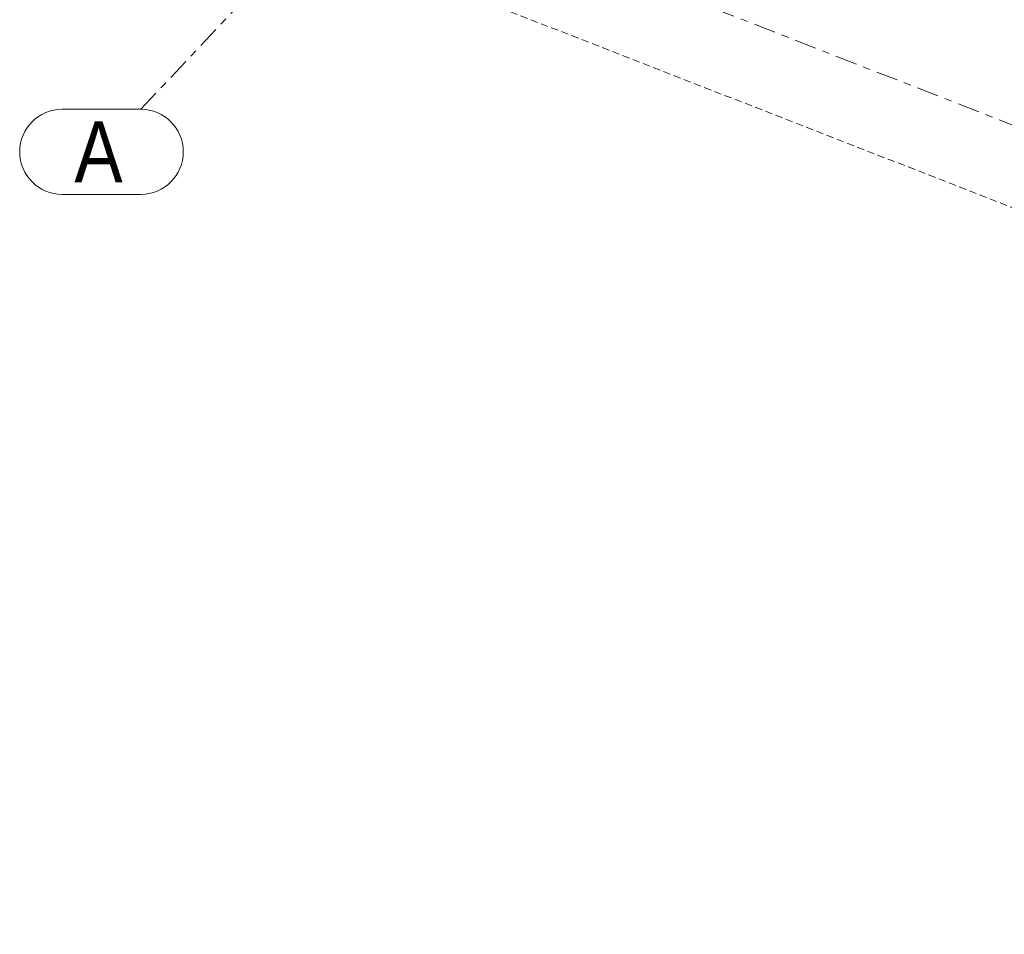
# Model space of a CAD drawing. Header units: millimetres. Extents: x -681 to 506, y -45 to 794.
# Tile 3 of 113: x -397 to -316, y 56 to 132. Entities that reach past the tile are written whole.
import ezdxf

# ---------------------------------------------------------------- set-up
doc = ezdxf.new("R2010")
doc.units = ezdxf.units.MM
doc.header["$LTSCALE"] = 0.6
for name, pattern in [('VERDECKT2', [1.5, 1, -0.5]), ('XKITLINE00', [0]), ('XKITLINE03', [6, 3, -1, 1, -1])]:
    doc.linetypes.add(name, pattern=pattern)
doc.layers.add('Part', color=2, linetype='Continuous', lineweight=0)
doc.layers.add('S-GRID', color=1, linetype='Continuous', lineweight=0)
doc.styles.add('ARIAL', font='ARIAL.TTF')

msp = doc.modelspace()

# ---------------------------------------------------------------- linework, layer by layer
at = {"layer": 'Part', "color": 4, "linetype": 'VERDECKT2', "lineweight": 0}
msp.add_line((-369.138, 137.19), (-0.576, -6.569), dxfattribs=at)
at = {"layer": 'S-GRID', "color": 1, "linetype": 'XKITLINE03', "lineweight": 0}
for p, q in [((-386.955, 124.275), (-334.86, 179.459)), ((-396.876, 154.803), (28.314, -11.044))]:
    msp.add_line(p, q, dxfattribs=at)
at = {"layer": 'S-GRID', "color": 1, "linetype": 'XKITLINE00', "lineweight": 0}
for p, q in [((-393.403, 124.275), (-386.955, 124.275)), ((-393.403, 117.275), (-386.955, 117.275))]:
    msp.add_line(p, q, dxfattribs=at)
for centre, start, end in [((-393.403, 120.775), 90, 270), ((-386.955, 120.775), 270, 90)]:
    msp.add_arc(centre, 3.5, start, end, dxfattribs=at)

# ---------------------------------------------------------------- texts
at = {"layer": 'S-GRID', "color": 7, "style": 'ARIAL', "width": 0.85}
msp.add_text('A', height=5, dxfattribs=at).set_placement((-392.403, 118.275))

doc.saveas('drawing.dxf')
